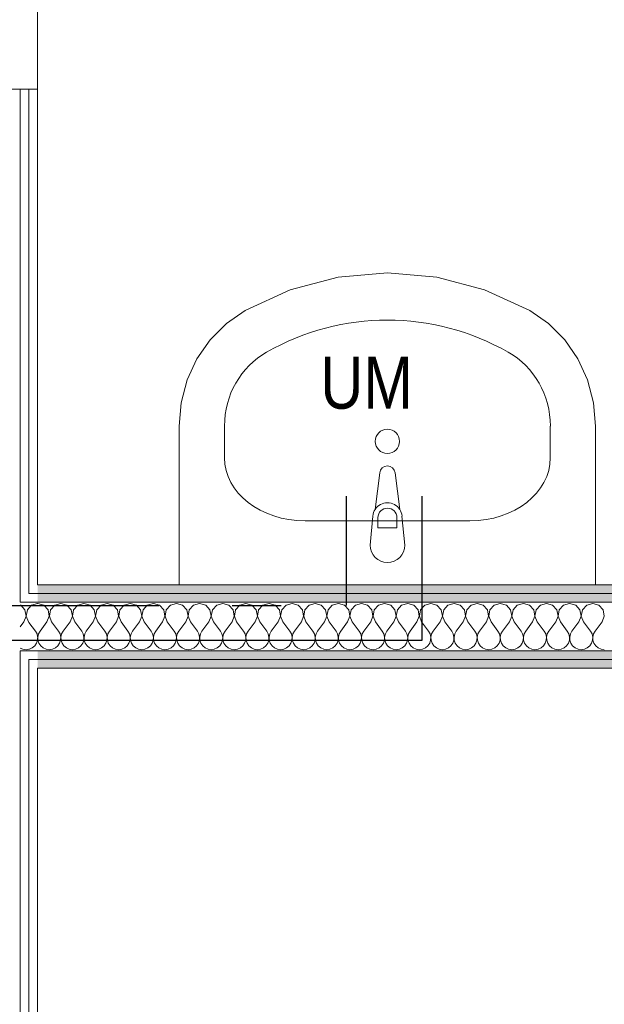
# Model space of a CAD drawing. Header units: millimetres. Extents: x 172139 to 266886, y 89525 to 138225.
# Tile 64 of 94: x 212291 to 213133, y 116602 to 118022. Entities that reach past the tile are written whole.
import ezdxf

# ---------------------------------------------------------------- set-up
doc = ezdxf.new("R2010")
doc.units = ezdxf.units.MM
doc.header["$MEASUREMENT"] = 0
doc.linetypes.add('Przerywana podwójnie', pattern=[546.805537, 264.583325, -105.833328, 70.555556, -105.833328])
for name, color, linetype, lineweight in [('CIEPŁA_ZIMNA_WODA_Nr_pióra__1', 7, 'Continuous', 13), ('CIEPŁA_ZIMNA_WODA_Nr_pióra__26', 5, 'Continuous', 25), ('PRZEBUDOWA_W_KAN_Nr_pióra__101', 252, 'Continuous', 5), ('ROZBUDOWA_NOWE_DZIAŁOWE_Nr_pióra__47', 7, 'Continuous', 15), ('STREFA_NOWE_POM_Nr_pióra__121', 255, 'Continuous', 0)]:
    doc.layers.add(name, color=color, linetype=linetype, lineweight=lineweight)
for name, color, linetype, lineweight, true_color in [('CIEPŁA_ZIMNA_WODA_Nr_pióra__28', 7, 'Continuous', 25, 0xa80f02), ('ROZBUDOWA_NOWE_DZIAŁOWE_Nr_pióra__24', 7, 'Continuous', 15, 0x029e21), ('ROZBUDOWA_NOWE_DZIAŁOWE_Nr_pióra__4', 7, 'Continuous', 13, 0x029e21), ('ROZBUDOWA_NOWE_DZIAŁOWE_Nr_pióra__67', 7, 'Continuous', 13, 0x6a6a6a)]:
    doc.layers.add(name, color=color, linetype=linetype, lineweight=lineweight, true_color=true_color)
doc.layers.add('PRZEBUDOWA_W_KAN', color=7, linetype='Continuous')
doc.layers.add('ROZBUDOWA_NOWE_DZIAŁOWE', color=7, linetype='Continuous')
doc.styles.add('GENERATED_STYLE_1', font='txt')
pattern_1 = [(0, (0, 0), (0, 37.5), [0, -37.5])]

# ---------------------------------------------------------------- blocks, each defined once
blk = doc.blocks.new('*X465')
at = {"layer": 'ROZBUDOWA_NOWE_DZIAŁOWE_Nr_pióra__4', "linetype": 'Continuous'}
for p, q in [((212316.7, 117180.1), (212316.5, 117180)), ((212325.4, 117177.6), (212316.7, 117180.1)), ((212331.6, 117170.9), (212325.4, 117177.6)), ((212333.3, 117161.9), (212331.6, 117170.9)), ((212335.1, 117170.9), (212333.4, 117161.9)), ((212341.2, 117177.6), (212335.1, 117170.9)), ((212350, 117180.1), (212341.2, 117177.6)), ((212358.8, 117177.6), (212350, 117180.1)), ((212364.9, 117170.9), (212358.8, 117177.6)), ((212366.6, 117161.9), (212364.9, 117170.9)), ((212368.4, 117170.9), (212366.7, 117161.9)), ((212374.6, 117177.6), (212368.4, 117170.9)), ((212383.3, 117180.1), (212374.6, 117177.6)), ((212392.1, 117177.6), (212383.3, 117180.1)), ((212398.2, 117170.9), (212392.1, 117177.6)), ((212399.9, 117161.9), (212398.2, 117170.9)), ((212401.8, 117170.9), (212400.1, 117161.9)), ((212407.9, 117177.6), (212401.8, 117170.9)), ((212416.7, 117180.1), (212407.9, 117177.6)), ((212425.4, 117177.6), (212416.7, 117180.1)), ((212431.6, 117170.9), (212425.4, 117177.6)), ((212433.3, 117161.9), (212431.6, 117170.9)), ((212435.1, 117170.9), (212433.4, 117161.9)), ((212441.2, 117177.6), (212435.1, 117170.9)), ((212450, 117180.1), (212441.2, 117177.6)), ((212458.8, 117177.6), (212450, 117180.1)), ((212464.9, 117170.9), (212458.8, 117177.6)), ((212466.6, 117161.9), (212464.9, 117170.9)), ((212468.4, 117170.9), (212466.7, 117161.9)), ((212474.6, 117177.6), (212468.4, 117170.9)), ((212483.3, 117180.1), (212474.6, 117177.6)), ((212492.1, 117177.6), (212483.3, 117180.1)), ((212498.2, 117170.9), (212492.1, 117177.6)), ((212499.9, 117161.9), (212498.2, 117170.9)), ((212501.8, 117170.9), (212500.1, 117161.9)), ((212507.9, 117177.6), (212501.8, 117170.9)), ((212516.7, 117180.1), (212507.9, 117177.6)), ((212525.4, 117177.6), (212516.7, 117180.1)), ((212531.6, 117170.9), (212525.4, 117177.6)), ((212533.3, 117161.9), (212531.6, 117170.9)), ((212535.1, 117170.9), (212533.4, 117161.9)), ((212541.2, 117177.6), (212535.1, 117170.9)), ((212550, 117180.1), (212541.2, 117177.6)), ((212558.8, 117177.6), (212550, 117180.1)), ((212564.9, 117170.9), (212558.8, 117177.6)), ((212566.6, 117161.9), (212564.9, 117170.9)), ((212568.4, 117170.9), (212566.7, 117161.9)), ((212574.6, 117177.6), (212568.4, 117170.9)), ((212583.3, 117180.1), (212574.6, 117177.6)), ((212592.1, 117177.6), (212583.3, 117180.1)), ((212598.2, 117170.9), (212592.1, 117177.6)), ((212599.9, 117161.9), (212598.2, 117170.9)), ((212601.8, 117170.9), (212600.1, 117161.9)), ((212607.9, 117177.6), (212601.8, 117170.9)), ((212616.7, 117180.1), (212607.9, 117177.6)), ((212625.4, 117177.6), (212616.7, 117180.1)), ((212631.6, 117170.9), (212625.4, 117177.6)), ((212633.3, 117161.9), (212631.6, 117170.9)), ((212635.1, 117170.9), (212633.4, 117161.9)), ((212641.2, 117177.6), (212635.1, 117170.9)), ((212650, 117180.1), (212641.2, 117177.6)), ((212658.8, 117177.6), (212650, 117180.1)), ((212664.9, 117170.9), (212658.8, 117177.6)), ((212666.6, 117161.9), (212664.9, 117170.9)), ((212668.4, 117170.9), (212666.7, 117161.9)), ((212674.6, 117177.6), (212668.4, 117170.9)), ((212683.3, 117180.1), (212674.6, 117177.6)), ((212692.1, 117177.6), (212683.3, 117180.1)), ((212698.2, 117170.9), (212692.1, 117177.6)), ((212699.9, 117161.9), (212698.2, 117170.9)), ((212701.8, 117170.9), (212700.1, 117161.9)), ((212707.9, 117177.6), (212701.8, 117170.9)), ((212716.7, 117180.1), (212707.9, 117177.6)), ((212725.4, 117177.6), (212716.7, 117180.1)), ((212731.6, 117170.9), (212725.4, 117177.6)), ((212733.3, 117161.9), (212731.6, 117170.9)), ((212735.1, 117170.9), (212733.4, 117161.9)), ((212741.2, 117177.6), (212735.1, 117170.9)), ((212750, 117180.1), (212741.2, 117177.6)), ((212758.8, 117177.6), (212750, 117180.1)), ((212764.9, 117170.9), (212758.8, 117177.6)), ((212766.6, 117161.9), (212764.9, 117170.9)), ((212768.4, 117170.9), (212766.7, 117161.9)), ((212774.6, 117177.6), (212768.4, 117170.9)), ((212783.3, 117180.1), (212774.6, 117177.6)), ((212792.1, 117177.6), (212783.3, 117180.1)), ((212798.2, 117170.9), (212792.1, 117177.6)), ((212799.9, 117161.9), (212798.2, 117170.9)), ((212801.8, 117170.9), (212800.1, 117161.9)), ((212807.9, 117177.6), (212801.8, 117170.9)), ((212816.7, 117180.1), (212807.9, 117177.6)), ((212825.4, 117177.6), (212816.7, 117180.1)), ((212831.6, 117170.9), (212825.4, 117177.6)), ((212833.3, 117161.9), (212831.6, 117170.9)), ((212835.1, 117170.9), (212833.4, 117161.9)), ((212841.2, 117177.6), (212835.1, 117170.9)), ((212850, 117180.1), (212841.2, 117177.6)), ((212858.8, 117177.6), (212850, 117180.1)), ((212864.9, 117170.9), (212858.8, 117177.6)), ((212866.6, 117161.9), (212864.9, 117170.9)), ((212868.4, 117170.9), (212866.7, 117161.9)), ((212874.6, 117177.6), (212868.4, 117170.9)), ((212883.3, 117180.1), (212874.6, 117177.6)), ((212892.1, 117177.6), (212883.3, 117180.1)), ((212898.2, 117170.9), (212892.1, 117177.6)), ((212899.9, 117161.9), (212898.2, 117170.9)), ((212901.8, 117170.9), (212900.1, 117161.9)), ((212907.9, 117177.6), (212901.8, 117170.9)), ((212916.7, 117180.1), (212907.9, 117177.6)), ((212925.4, 117177.6), (212916.7, 117180.1)), ((212931.6, 117170.9), (212925.4, 117177.6)), ((212933.3, 117161.9), (212931.6, 117170.9)), ((212935.1, 117170.9), (212933.4, 117161.9)), ((212941.2, 117177.6), (212935.1, 117170.9)), ((212950, 117180.1), (212941.2, 117177.6)), ((212958.8, 117177.6), (212950, 117180.1)), ((212964.9, 117170.9), (212958.8, 117177.6)), ((212966.6, 117161.9), (212964.9, 117170.9)), ((212968.4, 117170.9), (212966.7, 117161.9)), ((212974.6, 117177.6), (212968.4, 117170.9)), ((212983.3, 117180.1), (212974.6, 117177.6)), ((212992.1, 117177.6), (212983.3, 117180.1)), ((212998.2, 117170.9), (212992.1, 117177.6)), ((212999.9, 117161.9), (212998.2, 117170.9)), ((213001.8, 117170.9), (213000.1, 117161.9)), ((213007.9, 117177.6), (213001.8, 117170.9)), ((213016.7, 117180.1), (213007.9, 117177.6)), ((213025.4, 117177.6), (213016.7, 117180.1)), ((213031.6, 117170.9), (213025.4, 117177.6)), ((213033.3, 117161.9), (213031.6, 117170.9)), ((213035.1, 117170.9), (213033.4, 117161.9)), ((213041.2, 117177.6), (213035.1, 117170.9)), ((213050, 117180.1), (213041.2, 117177.6)), ((213058.8, 117177.6), (213050, 117180.1)), ((213064.9, 117170.9), (213058.8, 117177.6)), ((213066.6, 117161.9), (213064.9, 117170.9)), ((213068.4, 117170.9), (213066.7, 117161.9)), ((213074.6, 117177.6), (213068.4, 117170.9)), ((213083.3, 117180.1), (213074.6, 117177.6)), ((213092.1, 117177.6), (213083.3, 117180.1)), ((213098.2, 117170.9), (213092.1, 117177.6)), ((213099.9, 117161.9), (213098.2, 117170.9)), ((213101.8, 117170.9), (213100.1, 117161.9)), ((213107.9, 117177.6), (213101.8, 117170.9)), ((213116.7, 117180.1), (213107.9, 117177.6)), ((213125.4, 117177.6), (213116.7, 117180.1)), ((213131.6, 117170.9), (213125.4, 117177.6)), ((213133.3, 117161.9), (213131.6, 117170.9)), ((212330, 117153.4), (212333.3, 117161.9)), ((212333.4, 117161.9), (212336.7, 117153.4)), ((212363.3, 117153.4), (212366.6, 117161.9)), ((212366.7, 117161.9), (212370, 117153.4)), ((212396.7, 117153.4), (212399.9, 117161.9)), ((212400.1, 117161.9), (212403.3, 117153.4)), ((212430, 117153.4), (212433.3, 117161.9)), ((212433.4, 117161.9), (212436.7, 117153.4)), ((212463.3, 117153.4), (212466.6, 117161.9)), ((212466.7, 117161.9), (212470, 117153.4)), ((212496.7, 117153.4), (212499.9, 117161.9)), ((212500.1, 117161.9), (212503.3, 117153.4)), ((212530, 117153.4), (212533.3, 117161.9)), ((212533.4, 117161.9), (212536.7, 117153.4)), ((212563.3, 117153.4), (212566.6, 117161.9)), ((212566.7, 117161.9), (212570, 117153.4)), ((212596.7, 117153.4), (212599.9, 117161.9)), ((212600.1, 117161.9), (212603.3, 117153.4)), ((212630, 117153.4), (212633.3, 117161.9)), ((212633.4, 117161.9), (212636.7, 117153.4)), ((212663.3, 117153.4), (212666.6, 117161.9)), ((212666.7, 117161.9), (212670, 117153.4)), ((212696.7, 117153.4), (212699.9, 117161.9)), ((212700.1, 117161.9), (212703.3, 117153.4)), ((212730, 117153.4), (212733.3, 117161.9)), ((212733.4, 117161.9), (212736.7, 117153.4)), ((212763.3, 117153.4), (212766.6, 117161.9)), ((212766.7, 117161.9), (212770, 117153.4)), ((212796.7, 117153.4), (212799.9, 117161.9)), ((212800.1, 117161.9), (212803.3, 117153.4)), ((212830, 117153.4), (212833.3, 117161.9)), ((212833.4, 117161.9), (212836.7, 117153.4)), ((212863.3, 117153.4), (212866.6, 117161.9)), ((212866.7, 117161.9), (212870, 117153.4)), ((212896.7, 117153.4), (212899.9, 117161.9)), ((212900.1, 117161.9), (212903.3, 117153.4)), ((212930, 117153.4), (212933.3, 117161.9)), ((212933.4, 117161.9), (212936.7, 117153.4)), ((212963.3, 117153.4), (212966.6, 117161.9)), ((212966.7, 117161.9), (212970, 117153.4)), ((212996.7, 117153.4), (212999.9, 117161.9)), ((213000.1, 117161.9), (213003.3, 117153.4)), ((213030, 117153.4), (213033.3, 117161.9)), ((213033.4, 117161.9), (213036.7, 117153.4)), ((213063.3, 117153.4), (213066.6, 117161.9)), ((213066.7, 117161.9), (213070, 117153.4)), ((213096.7, 117153.4), (213099.9, 117161.9)), ((213100.1, 117161.9), (213103.3, 117153.4)), ((213130, 117153.4), (213133.3, 117161.9)), ((212330, 117153.4), (212320, 117140.1)), ((212336.7, 117153.4), (212346.7, 117140.1)), ((212363.3, 117153.4), (212353.3, 117140.1)), ((212370, 117153.4), (212380, 117140.1)), ((212396.7, 117153.4), (212386.7, 117140.1)), ((212403.3, 117153.4), (212413.3, 117140.1)), ((212430, 117153.4), (212420, 117140.1)), ((212436.7, 117153.4), (212446.7, 117140.1)), ((212463.3, 117153.4), (212453.3, 117140.1)), ((212470, 117153.4), (212480, 117140.1)), ((212496.7, 117153.4), (212486.7, 117140.1)), ((212503.3, 117153.4), (212513.3, 117140.1)), ((212530, 117153.4), (212520, 117140.1)), ((212536.7, 117153.4), (212546.7, 117140.1)), ((212563.3, 117153.4), (212553.3, 117140.1)), ((212570, 117153.4), (212580, 117140.1)), ((212596.7, 117153.4), (212586.7, 117140.1)), ((212603.3, 117153.4), (212613.3, 117140.1)), ((212630, 117153.4), (212620, 117140.1)), ((212636.7, 117153.4), (212646.7, 117140.1)), ((212663.3, 117153.4), (212653.3, 117140.1)), ((212670, 117153.4), (212680, 117140.1)), ((212696.7, 117153.4), (212686.7, 117140.1)), ((212703.3, 117153.4), (212713.3, 117140.1)), ((212730, 117153.4), (212720, 117140.1)), ((212736.7, 117153.4), (212746.7, 117140.1)), ((212763.3, 117153.4), (212753.3, 117140.1)), ((212770, 117153.4), (212780, 117140.1)), ((212796.7, 117153.4), (212786.7, 117140.1)), ((212803.3, 117153.4), (212813.3, 117140.1)), ((212830, 117153.4), (212820, 117140.1)), ((212836.7, 117153.4), (212846.7, 117140.1)), ((212863.3, 117153.4), (212853.3, 117140.1)), ((212870, 117153.4), (212880, 117140.1)), ((212896.7, 117153.4), (212886.7, 117140.1)), ((212903.3, 117153.4), (212913.3, 117140.1)), ((212930, 117153.4), (212920, 117140.1)), ((212936.7, 117153.4), (212946.7, 117140.1)), ((212963.3, 117153.4), (212953.3, 117140.1)), ((212970, 117153.4), (212980, 117140.1)), ((212996.7, 117153.4), (212986.7, 117140.1)), ((213003.3, 117153.4), (213013.3, 117140.1)), ((213030, 117153.4), (213020, 117140.1)), ((213036.7, 117153.4), (213046.7, 117140.1)), ((213063.3, 117153.4), (213053.3, 117140.1)), ((213070, 117153.4), (213080, 117140.1)), ((213096.7, 117153.4), (213086.7, 117140.1)), ((213103.3, 117153.4), (213113.3, 117140.1)), ((213130, 117153.4), (213120, 117140.1)), ((212316.6, 117131.6), (212316.5, 117132.1)), ((212316.5, 117129.4), (212316.6, 117131.6)), ((212317.8, 117136.1), (212316.7, 117131.6)), ((212316.7, 117131.6), (212317, 117127)), ((212320, 117140.1), (212317.8, 117136.1)), ((212348.9, 117136.1), (212346.7, 117140.1)), ((212349.9, 117131.6), (212348.9, 117136.1)), ((212349.7, 117127), (212349.9, 117131.6)), ((212351.1, 117136.1), (212350.1, 117131.6)), ((212350.1, 117131.6), (212350.3, 117127)), ((212353.3, 117140.1), (212351.1, 117136.1)), ((212382.2, 117136.1), (212380, 117140.1)), ((212383.3, 117131.6), (212382.2, 117136.1)), ((212383, 117127), (212383.3, 117131.6)), ((212384.4, 117136.1), (212383.4, 117131.6)), ((212383.4, 117131.6), (212383.6, 117127)), ((212386.7, 117140.1), (212384.4, 117136.1)), ((212415.6, 117136.1), (212413.3, 117140.1)), ((212416.6, 117131.6), (212415.6, 117136.1)), ((212416.4, 117127), (212416.6, 117131.6)), ((212417.8, 117136.1), (212416.7, 117131.6)), ((212416.7, 117131.6), (212417, 117127)), ((212420, 117140.1), (212417.8, 117136.1)), ((212448.9, 117136.1), (212446.7, 117140.1)), ((212449.9, 117131.6), (212448.9, 117136.1)), ((212449.7, 117127), (212449.9, 117131.6)), ((212451.1, 117136.1), (212450.1, 117131.6)), ((212450.1, 117131.6), (212450.3, 117127)), ((212453.3, 117140.1), (212451.1, 117136.1)), ((212482.2, 117136.1), (212480, 117140.1)), ((212483.3, 117131.6), (212482.2, 117136.1)), ((212483, 117127), (212483.3, 117131.6)), ((212484.4, 117136.1), (212483.4, 117131.6)), ((212483.4, 117131.6), (212483.6, 117127)), ((212486.7, 117140.1), (212484.4, 117136.1)), ((212515.6, 117136.1), (212513.3, 117140.1)), ((212516.6, 117131.6), (212515.6, 117136.1)), ((212516.4, 117127), (212516.6, 117131.6)), ((212517.8, 117136.1), (212516.7, 117131.6)), ((212516.7, 117131.6), (212517, 117127)), ((212520, 117140.1), (212517.8, 117136.1)), ((212548.9, 117136.1), (212546.7, 117140.1)), ((212549.9, 117131.6), (212548.9, 117136.1)), ((212549.7, 117127), (212549.9, 117131.6)), ((212551.1, 117136.1), (212550.1, 117131.6)), ((212550.1, 117131.6), (212550.3, 117127)), ((212553.3, 117140.1), (212551.1, 117136.1)), ((212582.2, 117136.1), (212580, 117140.1)), ((212583.3, 117131.6), (212582.2, 117136.1)), ((212583, 117127), (212583.3, 117131.6)), ((212584.4, 117136.1), (212583.4, 117131.6)), ((212583.4, 117131.6), (212583.6, 117127)), ((212586.7, 117140.1), (212584.4, 117136.1)), ((212615.6, 117136.1), (212613.3, 117140.1)), ((212616.6, 117131.6), (212615.6, 117136.1)), ((212616.4, 117127), (212616.6, 117131.6)), ((212617.8, 117136.1), (212616.7, 117131.6)), ((212616.7, 117131.6), (212617, 117127)), ((212620, 117140.1), (212617.8, 117136.1)), ((212648.9, 117136.1), (212646.7, 117140.1)), ((212649.9, 117131.6), (212648.9, 117136.1)), ((212649.7, 117127), (212649.9, 117131.6)), ((212651.1, 117136.1), (212650.1, 117131.6)), ((212650.1, 117131.6), (212650.3, 117127)), ((212653.3, 117140.1), (212651.1, 117136.1)), ((212682.2, 117136.1), (212680, 117140.1)), ((212683.3, 117131.6), (212682.2, 117136.1)), ((212683, 117127), (212683.3, 117131.6)), ((212684.4, 117136.1), (212683.4, 117131.6)), ((212683.4, 117131.6), (212683.6, 117127)), ((212686.7, 117140.1), (212684.4, 117136.1)), ((212715.6, 117136.1), (212713.3, 117140.1)), ((212716.6, 117131.6), (212715.6, 117136.1)), ((212716.4, 117127), (212716.6, 117131.6)), ((212717.8, 117136.1), (212716.7, 117131.6)), ((212716.7, 117131.6), (212717, 117127)), ((212720, 117140.1), (212717.8, 117136.1)), ((212748.9, 117136.1), (212746.7, 117140.1)), ((212749.9, 117131.6), (212748.9, 117136.1)), ((212749.7, 117127), (212749.9, 117131.6)), ((212751.1, 117136.1), (212750.1, 117131.6)), ((212750.1, 117131.6), (212750.3, 117127)), ((212753.3, 117140.1), (212751.1, 117136.1)), ((212782.2, 117136.1), (212780, 117140.1)), ((212783.3, 117131.6), (212782.2, 117136.1)), ((212783, 117127), (212783.3, 117131.6)), ((212784.4, 117136.1), (212783.4, 117131.6)), ((212783.4, 117131.6), (212783.6, 117127)), ((212786.7, 117140.1), (212784.4, 117136.1)), ((212815.6, 117136.1), (212813.3, 117140.1)), ((212816.6, 117131.6), (212815.6, 117136.1)), ((212816.4, 117127), (212816.6, 117131.6)), ((212817.8, 117136.1), (212816.7, 117131.6)), ((212816.7, 117131.6), (212817, 117127)), ((212820, 117140.1), (212817.8, 117136.1)), ((212848.9, 117136.1), (212846.7, 117140.1)), ((212849.9, 117131.6), (212848.9, 117136.1)), ((212849.7, 117127), (212849.9, 117131.6)), ((212851.1, 117136.1), (212850.1, 117131.6)), ((212850.1, 117131.6), (212850.3, 117127)), ((212853.3, 117140.1), (212851.1, 117136.1)), ((212882.2, 117136.1), (212880, 117140.1)), ((212883.3, 117131.6), (212882.2, 117136.1)), ((212883, 117127), (212883.3, 117131.6)), ((212884.4, 117136.1), (212883.4, 117131.6)), ((212883.4, 117131.6), (212883.6, 117127)), ((212886.7, 117140.1), (212884.4, 117136.1)), ((212915.6, 117136.1), (212913.3, 117140.1)), ((212916.6, 117131.6), (212915.6, 117136.1)), ((212916.4, 117127), (212916.6, 117131.6)), ((212917.8, 117136.1), (212916.7, 117131.6)), ((212916.7, 117131.6), (212917, 117127)), ((212920, 117140.1), (212917.8, 117136.1)), ((212948.9, 117136.1), (212946.7, 117140.1)), ((212949.9, 117131.6), (212948.9, 117136.1)), ((212949.7, 117127), (212949.9, 117131.6)), ((212951.1, 117136.1), (212950.1, 117131.6)), ((212950.1, 117131.6), (212950.3, 117127)), ((212953.3, 117140.1), (212951.1, 117136.1)), ((212982.2, 117136.1), (212980, 117140.1)), ((212983.3, 117131.6), (212982.2, 117136.1)), ((212983, 117127), (212983.3, 117131.6)), ((212984.4, 117136.1), (212983.4, 117131.6)), ((212983.4, 117131.6), (212983.6, 117127)), ((212986.7, 117140.1), (212984.4, 117136.1)), ((213015.6, 117136.1), (213013.3, 117140.1)), ((213016.6, 117131.6), (213015.6, 117136.1)), ((213016.4, 117127), (213016.6, 117131.6)), ((213017.8, 117136.1), (213016.7, 117131.6)), ((213016.7, 117131.6), (213017, 117127)), ((213020, 117140.1), (213017.8, 117136.1)), ((213048.9, 117136.1), (213046.7, 117140.1)), ((213049.9, 117131.6), (213048.9, 117136.1)), ((213049.7, 117127), (213049.9, 117131.6)), ((213051.1, 117136.1), (213050.1, 117131.6)), ((213050.1, 117131.6), (213050.3, 117127)), ((213053.3, 117140.1), (213051.1, 117136.1)), ((213082.2, 117136.1), (213080, 117140.1)), ((213083.3, 117131.6), (213082.2, 117136.1)), ((213083, 117127), (213083.3, 117131.6)), ((213084.4, 117136.1), (213083.4, 117131.6)), ((213083.4, 117131.6), (213083.6, 117127)), ((213086.7, 117140.1), (213084.4, 117136.1)), ((213115.6, 117136.1), (213113.3, 117140.1)), ((213116.6, 117131.6), (213115.6, 117136.1)), ((213116.4, 117127), (213116.6, 117131.6)), ((213117.8, 117136.1), (213116.7, 117131.6)), ((213116.7, 117131.6), (213117, 117127)), ((213120, 117140.1), (213117.8, 117136.1)), ((212317, 117127), (212318.4, 117122.6)), ((212318.4, 117122.6), (212321, 117118.9)), ((212321, 117118.9), (212324.6, 117115.9)), ((212324.6, 117115.9), (212328.8, 117114.1)), ((212328.8, 117114.1), (212333.3, 117113.4)), ((212333.3, 117113.4), (212337.9, 117114.1)), ((212337.9, 117114.1), (212342.1, 117115.9)), ((212342.1, 117115.9), (212345.6, 117118.9)), ((212345.6, 117118.9), (212348.2, 117122.6)), ((212348.2, 117122.6), (212349.7, 117127)), ((212350.3, 117127), (212351.8, 117122.6)), ((212351.8, 117122.6), (212354.4, 117118.9)), ((212354.4, 117118.9), (212357.9, 117115.9)), ((212357.9, 117115.9), (212362.1, 117114.1)), ((212362.1, 117114.1), (212366.7, 117113.4)), ((212366.7, 117113.4), (212371.2, 117114.1)), ((212371.2, 117114.1), (212375.4, 117115.9)), ((212375.4, 117115.9), (212379, 117118.9)), ((212379, 117118.9), (212381.6, 117122.6)), ((212381.6, 117122.6), (212383, 117127)), ((212383.6, 117127), (212385.1, 117122.6)), ((212385.1, 117122.6), (212387.7, 117118.9)), ((212387.7, 117118.9), (212391.2, 117115.9)), ((212391.2, 117115.9), (212395.4, 117114.1)), ((212395.4, 117114.1), (212400, 117113.4)), ((212400, 117113.4), (212404.6, 117114.1)), ((212404.6, 117114.1), (212408.8, 117115.9)), ((212408.8, 117115.9), (212412.3, 117118.9)), ((212412.3, 117118.9), (212414.9, 117122.6)), ((212414.9, 117122.6), (212416.4, 117127)), ((212417, 117127), (212418.4, 117122.6)), ((212418.4, 117122.6), (212421, 117118.9)), ((212421, 117118.9), (212424.6, 117115.9)), ((212424.6, 117115.9), (212428.8, 117114.1)), ((212428.8, 117114.1), (212433.3, 117113.4)), ((212433.3, 117113.4), (212437.9, 117114.1)), ((212437.9, 117114.1), (212442.1, 117115.9)), ((212442.1, 117115.9), (212445.6, 117118.9)), ((212445.6, 117118.9), (212448.2, 117122.6)), ((212448.2, 117122.6), (212449.7, 117127)), ((212450.3, 117127), (212451.8, 117122.6)), ((212451.8, 117122.6), (212454.4, 117118.9)), ((212454.4, 117118.9), (212457.9, 117115.9)), ((212457.9, 117115.9), (212462.1, 117114.1)), ((212462.1, 117114.1), (212466.7, 117113.4)), ((212466.7, 117113.4), (212471.2, 117114.1)), ((212471.2, 117114.1), (212475.4, 117115.9)), ((212475.4, 117115.9), (212479, 117118.9)), ((212479, 117118.9), (212481.6, 117122.6)), ((212481.6, 117122.6), (212483, 117127)), ((212483.6, 117127), (212485.1, 117122.6)), ((212485.1, 117122.6), (212487.7, 117118.9)), ((212487.7, 117118.9), (212491.2, 117115.9)), ((212491.2, 117115.9), (212495.4, 117114.1)), ((212495.4, 117114.1), (212500, 117113.4)), ((212500, 117113.4), (212504.6, 117114.1)), ((212504.6, 117114.1), (212508.8, 117115.9)), ((212508.8, 117115.9), (212512.3, 117118.9)), ((212512.3, 117118.9), (212514.9, 117122.6)), ((212514.9, 117122.6), (212516.4, 117127)), ((212517, 117127), (212518.4, 117122.6)), ((212518.4, 117122.6), (212521, 117118.9)), ((212521, 117118.9), (212524.6, 117115.9)), ((212524.6, 117115.9), (212528.8, 117114.1)), ((212528.8, 117114.1), (212533.3, 117113.4)), ((212533.3, 117113.4), (212537.9, 117114.1)), ((212537.9, 117114.1), (212542.1, 117115.9)), ((212542.1, 117115.9), (212545.6, 117118.9)), ((212545.6, 117118.9), (212548.2, 117122.6)), ((212548.2, 117122.6), (212549.7, 117127)), ((212550.3, 117127), (212551.8, 117122.6)), ((212551.8, 117122.6), (212554.4, 117118.9)), ((212554.4, 117118.9), (212557.9, 117115.9)), ((212557.9, 117115.9), (212562.1, 117114.1)), ((212562.1, 117114.1), (212566.7, 117113.4)), ((212566.7, 117113.4), (212571.2, 117114.1)), ((212571.2, 117114.1), (212575.4, 117115.9)), ((212575.4, 117115.9), (212579, 117118.9)), ((212579, 117118.9), (212581.6, 117122.6)), ((212581.6, 117122.6), (212583, 117127)), ((212583.6, 117127), (212585.1, 117122.6)), ((212585.1, 117122.6), (212587.7, 117118.9)), ((212587.7, 117118.9), (212591.2, 117115.9)), ((212591.2, 117115.9), (212595.4, 117114.1)), ((212595.4, 117114.1), (212600, 117113.4)), ((212600, 117113.4), (212604.6, 117114.1)), ((212604.6, 117114.1), (212608.8, 117115.9)), ((212608.8, 117115.9), (212612.3, 117118.9)), ((212612.3, 117118.9), (212614.9, 117122.6)), ((212614.9, 117122.6), (212616.4, 117127)), ((212617, 117127), (212618.4, 117122.6)), ((212618.4, 117122.6), (212621, 117118.9)), ((212621, 117118.9), (212624.6, 117115.9)), ((212624.6, 117115.9), (212628.8, 117114.1)), ((212628.8, 117114.1), (212633.3, 117113.4)), ((212633.3, 117113.4), (212637.9, 117114.1)), ((212637.9, 117114.1), (212642.1, 117115.9)), ((212642.1, 117115.9), (212645.6, 117118.9)), ((212645.6, 117118.9), (212648.2, 117122.6)), ((212648.2, 117122.6), (212649.7, 117127)), ((212650.3, 117127), (212651.8, 117122.6)), ((212651.8, 117122.6), (212654.4, 117118.9)), ((212654.4, 117118.9), (212657.9, 117115.9)), ((212657.9, 117115.9), (212662.1, 117114.1)), ((212662.1, 117114.1), (212666.7, 117113.4)), ((212666.7, 117113.4), (212671.2, 117114.1)), ((212671.2, 117114.1), (212675.4, 117115.9)), ((212675.4, 117115.9), (212679, 117118.9)), ((212679, 117118.9), (212681.6, 117122.6)), ((212681.6, 117122.6), (212683, 117127)), ((212683.6, 117127), (212685.1, 117122.6)), ((212685.1, 117122.6), (212687.7, 117118.9)), ((212687.7, 117118.9), (212691.2, 117115.9)), ((212691.2, 117115.9), (212695.4, 117114.1)), ((212695.4, 117114.1), (212700, 117113.4)), ((212700, 117113.4), (212704.6, 117114.1)), ((212704.6, 117114.1), (212708.8, 117115.9)), ((212708.8, 117115.9), (212712.3, 117118.9)), ((212712.3, 117118.9), (212714.9, 117122.6)), ((212714.9, 117122.6), (212716.4, 117127)), ((212717, 117127), (212718.4, 117122.6)), ((212718.4, 117122.6), (212721, 117118.9)), ((212721, 117118.9), (212724.6, 117115.9)), ((212724.6, 117115.9), (212728.8, 117114.1)), ((212728.8, 117114.1), (212733.3, 117113.4)), ((212733.3, 117113.4), (212737.9, 117114.1)), ((212737.9, 117114.1), (212742.1, 117115.9)), ((212742.1, 117115.9), (212745.6, 117118.9)), ((212745.6, 117118.9), (212748.2, 117122.6)), ((212748.2, 117122.6), (212749.7, 117127)), ((212750.3, 117127), (212751.8, 117122.6)), ((212751.8, 117122.6), (212754.4, 117118.9)), ((212754.4, 117118.9), (212757.9, 117115.9)), ((212757.9, 117115.9), (212762.1, 117114.1)), ((212762.1, 117114.1), (212766.7, 117113.4)), ((212766.7, 117113.4), (212771.2, 117114.1)), ((212771.2, 117114.1), (212775.4, 117115.9)), ((212775.4, 117115.9), (212779, 117118.9)), ((212779, 117118.9), (212781.6, 117122.6)), ((212781.6, 117122.6), (212783, 117127)), ((212783.6, 117127), (212785.1, 117122.6)), ((212785.1, 117122.6), (212787.7, 117118.9)), ((212787.7, 117118.9), (212791.2, 117115.9)), ((212791.2, 117115.9), (212795.4, 117114.1)), ((212795.4, 117114.1), (212800, 117113.4)), ((212800, 117113.4), (212804.6, 117114.1)), ((212804.6, 117114.1), (212808.8, 117115.9)), ((212808.8, 117115.9), (212812.3, 117118.9)), ((212812.3, 117118.9), (212814.9, 117122.6)), ((212814.9, 117122.6), (212816.4, 117127)), ((212817, 117127), (212818.4, 117122.6)), ((212818.4, 117122.6), (212821, 117118.9)), ((212821, 117118.9), (212824.6, 117115.9)), ((212824.6, 117115.9), (212828.8, 117114.1)), ((212828.8, 117114.1), (212833.3, 117113.4)), ((212833.3, 117113.4), (212837.9, 117114.1)), ((212837.9, 117114.1), (212842.1, 117115.9)), ((212842.1, 117115.9), (212845.6, 117118.9)), ((212845.6, 117118.9), (212848.2, 117122.6)), ((212848.2, 117122.6), (212849.7, 117127)), ((212850.3, 117127), (212851.8, 117122.6)), ((212851.8, 117122.6), (212854.4, 117118.9)), ((212854.4, 117118.9), (212857.9, 117115.9)), ((212857.9, 117115.9), (212862.1, 117114.1)), ((212862.1, 117114.1), (212866.7, 117113.4)), ((212866.7, 117113.4), (212871.2, 117114.1)), ((212871.2, 117114.1), (212875.4, 117115.9)), ((212875.4, 117115.9), (212879, 117118.9)), ((212879, 117118.9), (212881.6, 117122.6)), ((212881.6, 117122.6), (212883, 117127)), ((212883.6, 117127), (212885.1, 117122.6)), ((212885.1, 117122.6), (212887.7, 117118.9)), ((212887.7, 117118.9), (212891.2, 117115.9)), ((212891.2, 117115.9), (212895.4, 117114.1)), ((212895.4, 117114.1), (212900, 117113.4)), ((212900, 117113.4), (212904.6, 117114.1)), ((212904.6, 117114.1), (212908.8, 117115.9)), ((212908.8, 117115.9), (212912.3, 117118.9)), ((212912.3, 117118.9), (212914.9, 117122.6)), ((212914.9, 117122.6), (212916.4, 117127)), ((212917, 117127), (212918.4, 117122.6)), ((212918.4, 117122.6), (212921, 117118.9)), ((212921, 117118.9), (212924.6, 117115.9)), ((212924.6, 117115.9), (212928.8, 117114.1)), ((212928.8, 117114.1), (212933.3, 117113.4)), ((212933.3, 117113.4), (212937.9, 117114.1)), ((212937.9, 117114.1), (212942.1, 117115.9)), ((212942.1, 117115.9), (212945.6, 117118.9)), ((212945.6, 117118.9), (212948.2, 117122.6)), ((212948.2, 117122.6), (212949.7, 117127)), ((212950.3, 117127), (212951.8, 117122.6)), ((212951.8, 117122.6), (212954.4, 117118.9)), ((212954.4, 117118.9), (212957.9, 117115.9)), ((212957.9, 117115.9), (212962.1, 117114.1)), ((212962.1, 117114.1), (212966.7, 117113.4)), ((212966.7, 117113.4), (212971.2, 117114.1)), ((212971.2, 117114.1), (212975.4, 117115.9)), ((212975.4, 117115.9), (212979, 117118.9)), ((212979, 117118.9), (212981.6, 117122.6)), ((212981.6, 117122.6), (212983, 117127)), ((212983.6, 117127), (212985.1, 117122.6)), ((212985.1, 117122.6), (212987.7, 117118.9)), ((212987.7, 117118.9), (212991.2, 117115.9)), ((212991.2, 117115.9), (212995.4, 117114.1)), ((212995.4, 117114.1), (213000, 117113.4)), ((213000, 117113.4), (213004.6, 117114.1)), ((213004.6, 117114.1), (213008.8, 117115.9)), ((213008.8, 117115.9), (213012.3, 117118.9)), ((213012.3, 117118.9), (213014.9, 117122.6)), ((213014.9, 117122.6), (213016.4, 117127)), ((213017, 117127), (213018.4, 117122.6)), ((213018.4, 117122.6), (213021, 117118.9)), ((213021, 117118.9), (213024.6, 117115.9)), ((213024.6, 117115.9), (213028.8, 117114.1)), ((213028.8, 117114.1), (213033.3, 117113.4)), ((213033.3, 117113.4), (213037.9, 117114.1)), ((213037.9, 117114.1), (213042.1, 117115.9)), ((213042.1, 117115.9), (213045.6, 117118.9)), ((213045.6, 117118.9), (213048.2, 117122.6)), ((213048.2, 117122.6), (213049.7, 117127)), ((213050.3, 117127), (213051.8, 117122.6)), ((213051.8, 117122.6), (213054.4, 117118.9)), ((213054.4, 117118.9), (213057.9, 117115.9)), ((213057.9, 117115.9), (213062.1, 117114.1)), ((213062.1, 117114.1), (213066.7, 117113.4)), ((213066.7, 117113.4), (213071.2, 117114.1)), ((213071.2, 117114.1), (213075.4, 117115.9)), ((213075.4, 117115.9), (213079, 117118.9)), ((213079, 117118.9), (213081.6, 117122.6)), ((213081.6, 117122.6), (213083, 117127)), ((213083.6, 117127), (213085.1, 117122.6)), ((213085.1, 117122.6), (213087.7, 117118.9)), ((213087.7, 117118.9), (213091.2, 117115.9)), ((213091.2, 117115.9), (213095.4, 117114.1)), ((213095.4, 117114.1), (213100, 117113.4)), ((213100, 117113.4), (213104.6, 117114.1)), ((213104.6, 117114.1), (213108.8, 117115.9)), ((213108.8, 117115.9), (213112.3, 117118.9)), ((213112.3, 117118.9), (213114.9, 117122.6)), ((213114.9, 117122.6), (213116.4, 117127)), ((213117, 117127), (213118.4, 117122.6)), ((213118.4, 117122.6), (213121, 117118.9)), ((213121, 117118.9), (213124.6, 117115.9)), ((213124.6, 117115.9), (213128.8, 117114.1)), ((213128.8, 117114.1), (213133.3, 117113.4))]:
    blk.add_line(p, q, dxfattribs=at)
blk = doc.blocks.new('Ściana_124', base_point=(212316.5, 117206.8))
at = {"layer": 'ROZBUDOWA_NOWE_DZIAŁOWE_Nr_pióra__24', "linetype": 'Continuous'}
h = blk.add_hatch(dxfattribs=at)
h.set_pattern_fill('Gips', color=256, style=0, pattern_type=2)
h.set_pattern_definition(pattern_1)
h.paths.add_polyline_path([(216210.8, 117206.8), (212316.5, 117206.8), (212316.5, 117194.3), (216210.8, 117194.3)])
h = blk.add_hatch(dxfattribs=at)
h.set_pattern_fill('Gips', color=256, style=0, pattern_type=2)
h.set_pattern_definition(pattern_1)
h.paths.add_polyline_path([(216210.8, 117194.3), (212316.5, 117194.3), (212316.5, 117181.8), (216210.8, 117181.8)])
h = blk.add_hatch(dxfattribs=at)
h.set_pattern_fill('Gips', color=256, style=0, pattern_type=2)
h.set_pattern_definition(pattern_1)
h.paths.add_polyline_path([(212316.5, 117099.3), (216210.8, 117099.3), (216210.8, 117111.8), (212316.5, 117111.8)])
h = blk.add_hatch(dxfattribs=at)
h.set_pattern_fill('Gips', color=256, style=0, pattern_type=2)
h.set_pattern_definition(pattern_1)
h.paths.add_polyline_path([(212316.5, 117086.8), (216210.8, 117086.8), (216210.8, 117099.3), (212316.5, 117099.3)])
at = {"layer": 'ROZBUDOWA_NOWE_DZIAŁOWE_Nr_pióra__47', "linetype": 'Continuous', "flags": 128}
for points in [[(216210.8, 117206.8), (212316.5, 117206.8)], [(212316.5, 117086.8), (216210.8, 117086.8)]]:
    blk.add_lwpolyline(points, dxfattribs=at)
at = {"layer": 'ROZBUDOWA_NOWE_DZIAŁOWE_Nr_pióra__67', "linetype": 'Continuous'}
for p, q in [((216210.8, 117194.3), (212316.5, 117194.3)), ((216210.8, 117181.8), (212316.5, 117181.8)), ((212316.5, 117111.8), (216210.8, 117111.8)), ((212316.5, 117099.3), (216210.8, 117099.3))]:
    blk.add_line(p, q, dxfattribs=at)
at = {"layer": 'ROZBUDOWA_NOWE_DZIAŁOWE'}
blk.add_blockref('*X465', (0, 0), dxfattribs=at)
blk = doc.blocks.new('Umywalka 19_2')
at = {"layer": 'PRZEBUDOWA_W_KAN_Nr_pióra__101', "linetype": 'Continuous'}
for p, q in [((-300, 0), (-300, -229.1)), ((300, 0), (-300, 0)), ((300, -229.1), (300, 0)), ((-25, -57.3), (-21, -99.3)), ((21, -99.3), (25, -57.3)), ((-13.6, -97.1), (-13.6, -82.2)), ((-13.6, -82.2), (13.6, -82.2)), ((13.6, -82.2), (13.6, -97.1)), ((118.8, -92.3), (-118.8, -92.3)), ((-17.7, -108.8), (-11.1, -161.7)), ((11.1, -161.7), (17.7, -108.8)), ((-234.8, -183.3), (-234.8, -229.1)), ((234.8, -183.3), (234.8, -229.1)), ((-300, -229.1), (-297.1, -262.8)), ((297.1, -262.8), (300, -229.1)), ((-297.1, -262.8), (-288.5, -295.5)), ((288.5, -295.5), (297.1, -262.8)), ((-288.5, -295.5), (-274.5, -326)), ((274.5, -326), (288.5, -295.5)), ((-274.5, -326), (-255.5, -353.4)), ((255.5, -353.4), (274.5, -326)), ((-255.5, -353.4), (-232.2, -376.9)), ((232.2, -376.9), (255.5, -353.4)), ((-232.2, -376.9), (-205.2, -395.6)), ((205.2, -395.6), (232.2, -376.9)), ((-205.2, -395.6), (-140, -425.5)), ((140, -425.5), (205.2, -395.6)), ((-140, -425.5), (-71, -443.8)), ((71, -443.8), (140, -425.5)), ((-71, -443.8), (0, -450)), ((0, -450), (71, -443.8))]:
    blk.add_line(p, q, dxfattribs=at)
blk.add_circle((0, -207), 17.5, dxfattribs=at)
for centre, radius, start, end in [((0, -57.3), 25, 0, 180), ((0, -97.4), 21.1, 185.1696, 212.771), ((0, -97.1), 13.6, 180, 0), ((0, -97.4), 21.1, 327.229, 354.8304), ((0, -97.4), 21.1, 212.771, 327.229), ((0, -160.3), 11.2, 187.1389, 352.8611)]:
    blk.add_arc(centre, radius, start, end, dxfattribs=at)
for centre, major_axis, ratio, start_param, end_param in [((-118.7, -183.3), (-116.1, 0), 0.783646, 4.712389, 6.283185), ((118.7, -183.3), (-116.1, 0), 0.783646, 3.141593, 4.712389), ((-118.9, -229.1), (0, -121.2), 0.956522, 4.712389, 5.78621), ((118.9, -229.1), (0, -121.2), 0.956522, 0.496975, 1.570796), ((0, 0), (0, -381.8), 0.956522, 5.78621, 6.78016)]:
    blk.add_ellipse(centre, major_axis=major_axis, ratio=ratio, start_param=start_param, end_param=end_param, dxfattribs=at)
blk = doc.blocks.new('*X523')
at = {"layer": 'ROZBUDOWA_NOWE_DZIAŁOWE_Nr_pióra__4', "linetype": 'Continuous'}
for p, q in [((212307.9, 117177.6), (212304, 117173.3)), ((212316.5, 117180), (212307.9, 117177.6)), ((212304, 117152.6), (212313.3, 117140.1)), ((212315.6, 117136.1), (212313.3, 117140.1)), ((212316.5, 117132.1), (212315.6, 117136.1)), ((212316.4, 117127), (212316.5, 117129.4)), ((212304, 117114), (212304.6, 117114.1)), ((212304.6, 117114.1), (212308.8, 117115.9)), ((212308.8, 117115.9), (212312.3, 117118.9)), ((212312.3, 117118.9), (212314.9, 117122.6)), ((212314.9, 117122.6), (212316.4, 117127))]:
    blk.add_line(p, q, dxfattribs=at)
blk = doc.blocks.new('*X524')
at = {"layer": 'ROZBUDOWA_NOWE_DZIAŁOWE_Nr_pióra__4', "linetype": 'Continuous'}
for p, q in [((212292.1, 117177.6), (212291.5, 117177.8)), ((212298.2, 117170.9), (212292.1, 117177.6)), ((212299.9, 117161.9), (212298.2, 117170.9)), ((212301.8, 117170.9), (212300.1, 117161.9)), ((212304, 117173.3), (212301.8, 117170.9)), ((212296.7, 117153.4), (212299.9, 117161.9)), ((212300.1, 117161.9), (212303.3, 117153.4)), ((212296.7, 117153.4), (212291.5, 117146.5)), ((212303.3, 117153.4), (212304, 117152.6)), ((212291.5, 117115.8), (212295.4, 117114.1)), ((212295.4, 117114.1), (212300, 117113.4)), ((212300, 117113.4), (212304, 117114))]:
    blk.add_line(p, q, dxfattribs=at)
blk = doc.blocks.new('Ściana_141', base_point=(212316.5, 115826.1))
at = {"layer": 'ROZBUDOWA_NOWE_DZIAŁOWE_Nr_pióra__24', "linetype": 'Continuous'}
h = blk.add_hatch(dxfattribs=at)
h.set_pattern_fill('Gips', color=256, style=0, pattern_type=2)
h.set_pattern_definition(pattern_1)
h.paths.add_polyline_path([(212291.5, 117194.3), (212304, 117194.3), (212304, 117921.9), (212291.5, 117921.9)])
h = blk.add_hatch(dxfattribs=at)
h.set_pattern_fill('Gips', color=256, style=0, pattern_type=2)
h.set_pattern_definition(pattern_1)
h.paths.add_polyline_path([(212304, 117206.8), (212316.5, 117206.8), (212316.5, 117921.9), (212304, 117921.9)])
h = blk.add_hatch(dxfattribs=at)
h.set_pattern_fill('Gips', color=256, style=0, pattern_type=2)
h.set_pattern_definition(pattern_1)
h.paths.add_polyline_path([(212304, 117206.8), (212304, 117194.3), (212316.5, 117194.3), (212316.5, 117206.8)])
h = blk.add_hatch(dxfattribs=at)
h.set_pattern_fill('Gips', color=256, style=0, pattern_type=2)
h.set_pattern_definition(pattern_1)
h.paths.add_polyline_path([(212291.5, 117194.3), (212291.5, 117181.8), (212304, 117181.8), (212304, 117194.3)])
h = blk.add_hatch(dxfattribs=at)
h.set_pattern_fill('Gips', color=256, style=0, pattern_type=2)
h.set_pattern_definition(pattern_1)
h.paths.add_polyline_path([(212304, 117194.3), (212304, 117181.8), (212316.5, 117181.8), (212316.5, 117194.3)])
h = blk.add_hatch(dxfattribs=at)
h.set_pattern_fill('Gips', color=256, style=0, pattern_type=2)
h.set_pattern_definition(pattern_1)
h.paths.add_polyline_path([(212291.5, 117111.8), (212291.5, 117099.3), (212304, 117099.3), (212304, 117111.8)])
h = blk.add_hatch(dxfattribs=at)
h.set_pattern_fill('Gips', color=256, style=0, pattern_type=2)
h.set_pattern_definition(pattern_1)
h.paths.add_polyline_path([(212304, 117111.8), (212304, 117099.3), (212316.5, 117099.3), (212316.5, 117111.8)])
h = blk.add_hatch(dxfattribs=at)
h.set_pattern_fill('Gips', color=256, style=0, pattern_type=2)
h.set_pattern_definition(pattern_1)
h.paths.add_polyline_path([(212291.5, 117099.3), (212291.5, 115826.1), (212304, 115826.1), (212304, 117099.3)])
h = blk.add_hatch(dxfattribs=at)
h.set_pattern_fill('Gips', color=256, style=0, pattern_type=2)
h.set_pattern_definition(pattern_1)
h.paths.add_polyline_path([(212304, 117099.3), (212304, 117086.8), (212316.5, 117086.8), (212316.5, 117099.3)])
h = blk.add_hatch(dxfattribs=at)
h.set_pattern_fill('Gips', color=256, style=0, pattern_type=2)
h.set_pattern_definition(pattern_1)
h.paths.add_polyline_path([(212304, 117086.8), (212304, 115826.1), (212316.5, 115826.1), (212316.5, 117086.8)])
at = {"layer": 'ROZBUDOWA_NOWE_DZIAŁOWE_Nr_pióra__47', "linetype": 'Continuous'}
for p, q in [((212291.5, 117921.9), (212221.5, 117921.9)), ((212304, 117921.9), (212291.5, 117921.9)), ((212316.5, 117921.9), (212304, 117921.9))]:
    blk.add_line(p, q, dxfattribs=at)
at = {"layer": 'ROZBUDOWA_NOWE_DZIAŁOWE_Nr_pióra__47', "linetype": 'Continuous', "flags": 128}
for points in [[(212316.5, 117206.8), (212316.5, 117921.9)], [(212316.5, 115826.1), (212316.5, 117086.8)]]:
    blk.add_lwpolyline(points, dxfattribs=at)
at = {"layer": 'ROZBUDOWA_NOWE_DZIAŁOWE_Nr_pióra__67', "linetype": 'Continuous'}
for p, q in [((212291.5, 117181.8), (212291.5, 117921.9)), ((212304, 117194.3), (212304, 117921.9)), ((212316.5, 117194.3), (212304, 117194.3)), ((212304, 117181.8), (212291.5, 117181.8)), ((212316.5, 117181.8), (212304, 117181.8)), ((212291.5, 117111.8), (212304, 117111.8)), ((212291.5, 115826.1), (212291.5, 117111.8)), ((212304, 117111.8), (212316.5, 117111.8)), ((212304, 117099.3), (212316.5, 117099.3)), ((212304, 115826.1), (212304, 117099.3))]:
    blk.add_line(p, q, dxfattribs=at)
at = {"layer": 'ROZBUDOWA_NOWE_DZIAŁOWE'}
for name in ['*X524', '*X523']:
    blk.add_blockref(name, (0, 0), dxfattribs=at)

msp = doc.modelspace()

# ---------------------------------------------------------------- linework, layer by layer
at = {"layer": 'CIEPŁA_ZIMNA_WODA_Nr_pióra__26', "linetype": 'Continuous'}
for p, q in [((212870.7, 117126.9), (212870.7, 117334.9)), ((212276.5, 117126.9), (212870.7, 117126.9))]:
    msp.add_line(p, q, dxfattribs=at)
at = {"layer": 'CIEPŁA_ZIMNA_WODA_Nr_pióra__28', "linetype": 'Przerywana podwójnie'}
for p, q in [((212761.5, 117176.9), (212761.5, 117334.9)), ((212226.5, 117176.9), (212761.5, 117176.9))]:
    msp.add_line(p, q, dxfattribs=at)
at = {"layer": 'STREFA_NOWE_POM_Nr_pióra__121', "linetype": 'Continuous', "flags": 128}
for points in [[(216210.8, 119674.7), (216210.8, 121145.6), (212316.5, 121145.6), (212316.5, 117206.8), (216210.8, 117206.8)], [(216210.8, 117086.8), (212316.5, 117086.8), (212316.5, 115826.1), (212310.6, 115586.8), (214176.7, 115586.8), (215056.7, 115586.8), (215750.3, 115586.8), (216203.5, 115586.8), (216210.8, 115862.5)]]:
    msp.add_lwpolyline(points, close=True, dxfattribs=at)

# ---------------------------------------------------------------- block references
at = {"layer": 'PRZEBUDOWA_W_KAN', "color": 104, "linetype": 'Continuous', "lineweight": 13, "true_color": 0x029e21, "zscale": 1000, "rotation": 180}
msp.add_blockref('Umywalka 19_2', (212820.7, 117206.8), dxfattribs=at)
at = {"layer": 'ROZBUDOWA_NOWE_DZIAŁOWE'}
for name, p in [('Ściana_141', (212316.5, 115826.1)), ('Ściana_124', (212316.5, 117206.8))]:
    msp.add_blockref(name, p, dxfattribs=at)

# ---------------------------------------------------------------- texts
at = {"layer": 'CIEPŁA_ZIMNA_WODA_Nr_pióra__1', "linetype": 'Continuous', "insert": (212790.7, 117535.9), "char_height": 75, "attachment_point": 2, "style": 'GENERATED_STYLE_1'}
msp.add_mtext('\\A1;{\\fArial Narrow|b0|i0|c238|p34;UM}', dxfattribs=at)

doc.saveas('drawing.dxf')
